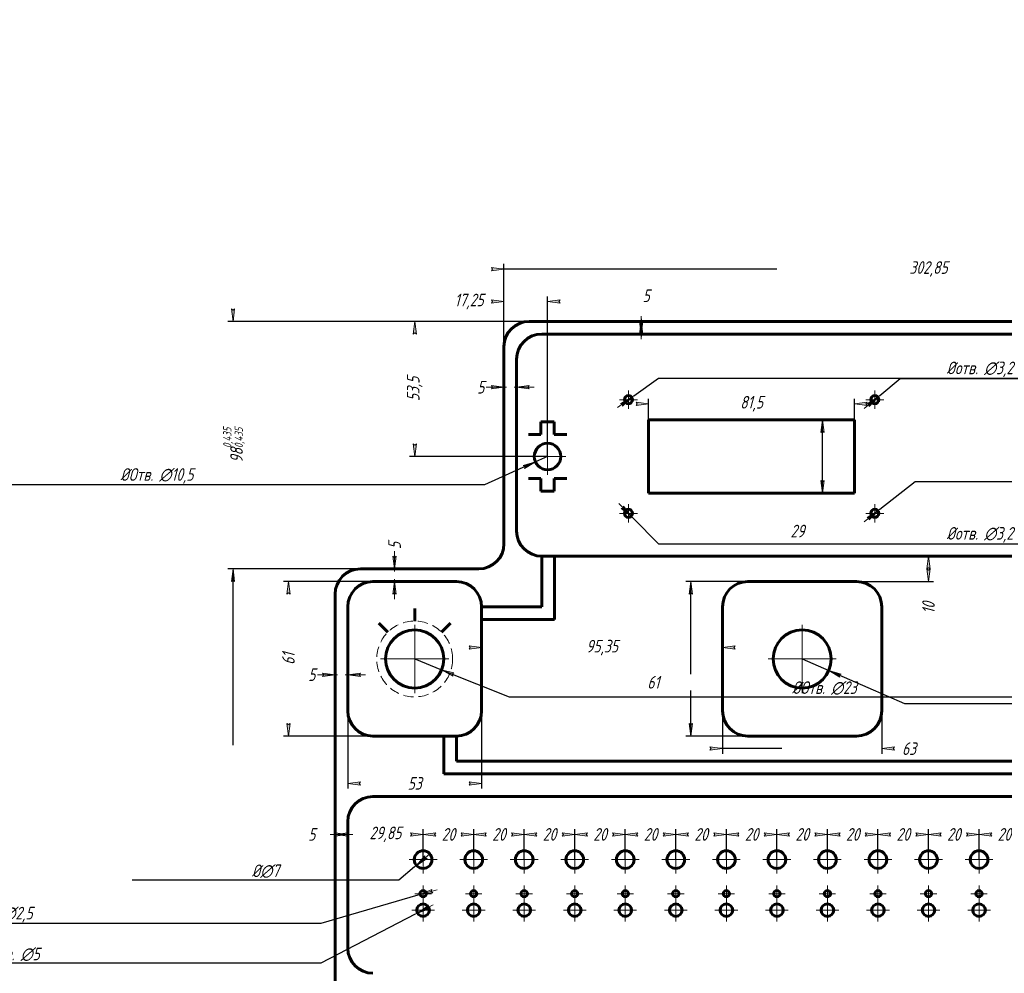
# Model space of a CAD drawing. Header units: millimetres. Extents: x 0 to 594, y 0 to 841.
# Tile 2 of 2: x 0 to 390, y 463 to 841. Entities that reach past the tile are written whole.
import ezdxf

# ---------------------------------------------------------------- set-up
doc = ezdxf.new("R2010")
doc.units = ezdxf.units.MM
for name, pattern in [('K5LT_AXLED', [19.5, 15, -1.5, 1.5, -1.5]), ('K5LT_BASIC', [0]), ('K5LT_DASHED', [6, 4, -2]), ('K5LT_THIN', [0])]:
    doc.linetypes.add(name, pattern=pattern)
doc.styles.add('KDIMTEXTSTYLE', font='GOST_AU.SHX', dxfattribs={"width": 0.96, "oblique": 15, "height": 5})
doc.dimstyles.new('KDIMSTYLE (1.00)', dxfattribs={"dimtxt": 5, "dimasz": 1, "dimexe": 2, "dimexo": 0, "dimgap": 1, "dimtad": 1, "dimtxsty": 'KDIMTEXTSTYLE', "dimsah": 1, "dimcen": 0, "dimdle": 1, "dimadec": 0, "dimazin": 0, "dimtfac": 0.667, "dimtmove": 0, "dimatfit": 3, "dimfxl": 1, "dimtvp": 1, "dimtolj": 1, "dimtzin": 0, "dimarcsym": 0})

# ---------------------------------------------------------------- blocks, each defined once
blk = doc.blocks.new('U0')
at = {"color": 150, "linetype": 'K5LT_BASIC', "lineweight": 60, "true_color": 0x0080ff}
for p, q in [((330.4112272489, 682.5701517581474), (248.9112272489, 682.5701517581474)), ((248.9112272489, 682.5701517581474), (248.9112272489, 653.5701517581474)), ((330.4112272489, 653.5701517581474), (330.4112272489, 682.5701517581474)), ((248.9112272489, 653.5701517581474), (330.4112272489, 653.5701517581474))]:
    blk.add_line(p, q, dxfattribs=at)
blk = doc.blocks.new('U2')
at = {"color": 30, "linetype": 'K5LT_AXLED', "lineweight": 18, "true_color": 0xff8000}
for q in [(240.9112272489, 694.1701517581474), (237.3112272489, 690.5701517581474), (244.5112272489, 690.5701517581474), (240.9112272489, 686.9701517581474)]:
    blk.add_line((240.9112272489, 690.5701517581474), q, dxfattribs=at)
blk = doc.blocks.new('U3')
at = {"color": 30, "linetype": 'K5LT_AXLED', "lineweight": 18, "true_color": 0xff8000}
for q in [(208.9112272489, 675.3201517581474), (201.6612272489, 668.0701517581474), (216.1612272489, 668.0701517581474), (208.9112272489, 660.8201517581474)]:
    blk.add_line((208.9112272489, 668.0701517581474), q, dxfattribs=at)
blk = doc.blocks.new('U4')
at = {"color": 30, "linetype": 'K5LT_AXLED', "lineweight": 18, "true_color": 0xff8000}
for q in [(240.9112272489, 649.1701517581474), (237.3112272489, 645.5701517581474), (244.5112272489, 645.5701517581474), (240.9112272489, 641.9701517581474)]:
    blk.add_line((240.9112272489, 645.5701517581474), q, dxfattribs=at)
blk = doc.blocks.new('U5')
at = {"color": 30, "linetype": 'K5LT_AXLED', "lineweight": 18, "true_color": 0xff8000}
for q in [(338.4112272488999, 694.1701517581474), (334.8112272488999, 690.5701517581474), (342.0112272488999, 690.5701517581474), (338.4112272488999, 686.9701517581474)]:
    blk.add_line((338.4112272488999, 690.5701517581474), q, dxfattribs=at)
blk = doc.blocks.new('U6')
at = {"color": 30, "linetype": 'K5LT_AXLED', "lineweight": 18, "true_color": 0xff8000}
for q in [(338.4112272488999, 649.1701517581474), (334.8112272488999, 645.5701517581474), (342.0112272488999, 645.5701517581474), (338.4112272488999, 641.9701517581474)]:
    blk.add_line((338.4112272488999, 645.5701517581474), q, dxfattribs=at)
blk = doc.blocks.new('U9')
at = {"color": 30, "linetype": 'K5LT_AXLED', "lineweight": 18, "true_color": 0xff8000}
for q in [(309.6612272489, 601.4254426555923), (296.1612272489, 587.9254426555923), (323.1612272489, 587.9254426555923), (309.6612272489, 574.4254426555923)]:
    blk.add_line((309.6612272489, 587.9254426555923), q, dxfattribs=at)
blk = doc.blocks.new('U10')
at = {"color": 30, "linetype": 'K5LT_AXLED', "lineweight": 18, "true_color": 0xff8000}
for q in [(156.3147387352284, 601.4254426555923), (142.8147387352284, 587.9254426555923), (169.8147387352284, 587.9254426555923), (156.3147387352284, 574.4254426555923)]:
    blk.add_line((156.3147387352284, 587.9254426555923), q, dxfattribs=at)
blk = doc.blocks.new('U15')
at = {"color": 30, "linetype": 'K5LT_AXLED', "lineweight": 18, "true_color": 0xff8000}
for q in [(379.6612272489, 513.9879966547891), (374.1612272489, 508.4879966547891), (385.1612272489, 508.4879966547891), (379.6612272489, 502.9879966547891)]:
    blk.add_line((379.6612272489, 508.4879966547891), q, dxfattribs=at)
blk = doc.blocks.new('U16')
at = {"color": 30, "linetype": 'K5LT_AXLED', "lineweight": 18, "true_color": 0xff8000}
for q in [(359.6612272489, 513.9879966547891), (354.1612272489, 508.4879966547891), (365.1612272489, 508.4879966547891), (359.6612272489, 502.9879966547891)]:
    blk.add_line((359.6612272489, 508.4879966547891), q, dxfattribs=at)
blk = doc.blocks.new('U17')
at = {"color": 30, "linetype": 'K5LT_AXLED', "lineweight": 18, "true_color": 0xff8000}
for q in [(339.6612272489, 513.9879966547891), (334.1612272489, 508.4879966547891), (345.1612272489, 508.4879966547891), (339.6612272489, 502.9879966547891)]:
    blk.add_line((339.6612272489, 508.4879966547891), q, dxfattribs=at)
blk = doc.blocks.new('U18')
at = {"color": 30, "linetype": 'K5LT_AXLED', "lineweight": 18, "true_color": 0xff8000}
for q in [(319.6612272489, 513.9879966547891), (314.1612272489, 508.4879966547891), (325.1612272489, 508.4879966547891), (319.6612272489, 502.9879966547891)]:
    blk.add_line((319.6612272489, 508.4879966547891), q, dxfattribs=at)
blk = doc.blocks.new('U19')
at = {"color": 30, "linetype": 'K5LT_AXLED', "lineweight": 18, "true_color": 0xff8000}
for q in [(299.6612272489, 513.9879966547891), (294.1612272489, 508.4879966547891), (305.1612272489, 508.4879966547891), (299.6612272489, 502.9879966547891)]:
    blk.add_line((299.6612272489, 508.4879966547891), q, dxfattribs=at)
blk = doc.blocks.new('U20')
at = {"color": 30, "linetype": 'K5LT_AXLED', "lineweight": 18, "true_color": 0xff8000}
for q in [(279.6612272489, 513.9879966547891), (274.1612272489, 508.4879966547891), (285.1612272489, 508.4879966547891), (279.6612272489, 502.9879966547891)]:
    blk.add_line((279.6612272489, 508.4879966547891), q, dxfattribs=at)
blk = doc.blocks.new('U21')
at = {"color": 30, "linetype": 'K5LT_AXLED', "lineweight": 18, "true_color": 0xff8000}
for q in [(259.6612272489, 513.9879966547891), (254.1612272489, 508.4879966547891), (265.1612272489, 508.4879966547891), (259.6612272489, 502.9879966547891)]:
    blk.add_line((259.6612272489, 508.4879966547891), q, dxfattribs=at)
blk = doc.blocks.new('U22')
at = {"color": 30, "linetype": 'K5LT_AXLED', "lineweight": 18, "true_color": 0xff8000}
for q in [(239.6612272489, 513.9879966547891), (234.1612272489, 508.4879966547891), (245.1612272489, 508.4879966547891), (239.6612272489, 502.9879966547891)]:
    blk.add_line((239.6612272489, 508.4879966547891), q, dxfattribs=at)
blk = doc.blocks.new('U23')
at = {"color": 30, "linetype": 'K5LT_AXLED', "lineweight": 18, "true_color": 0xff8000}
for q in [(219.6612272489, 513.9879966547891), (214.1612272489, 508.4879966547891), (225.1612272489, 508.4879966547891), (219.6612272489, 502.9879966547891)]:
    blk.add_line((219.6612272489, 508.4879966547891), q, dxfattribs=at)
blk = doc.blocks.new('U24')
at = {"color": 30, "linetype": 'K5LT_AXLED', "lineweight": 18, "true_color": 0xff8000}
for q in [(199.6612272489, 513.9879966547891), (194.1612272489, 508.4879966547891), (205.1612272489, 508.4879966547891), (199.6612272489, 502.9879966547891)]:
    blk.add_line((199.6612272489, 508.4879966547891), q, dxfattribs=at)
blk = doc.blocks.new('U25')
at = {"color": 30, "linetype": 'K5LT_AXLED', "lineweight": 18, "true_color": 0xff8000}
for q in [(179.6612272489, 513.9879966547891), (174.1612272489, 508.4879966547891), (185.1612272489, 508.4879966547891), (179.6612272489, 502.9879966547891)]:
    blk.add_line((179.6612272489, 508.4879966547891), q, dxfattribs=at)
blk = doc.blocks.new('U26')
at = {"color": 30, "linetype": 'K5LT_AXLED', "lineweight": 18, "true_color": 0xff8000}
for q in [(159.6612272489, 513.9879966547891), (154.1612272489, 508.4879966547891), (165.1612272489, 508.4879966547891), (159.6612272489, 502.9879966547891)]:
    blk.add_line((159.6612272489, 508.4879966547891), q, dxfattribs=at)
blk = doc.blocks.new('U27')
at = {"color": 30, "linetype": 'K5LT_AXLED', "lineweight": 18, "true_color": 0xff8000}
for q in [(156.4112272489, 494.9879966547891), (159.6612272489, 498.2379966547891), (162.9112272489, 494.9879966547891), (159.6612272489, 491.7379966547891)]:
    blk.add_line((159.6612272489, 494.9879966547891), q, dxfattribs=at)
blk = doc.blocks.new('U28')
at = {"color": 30, "linetype": 'K5LT_AXLED', "lineweight": 18, "true_color": 0xff8000}
for q in [(159.6612272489, 492.9879966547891), (155.1612272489, 488.4879966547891), (164.1612272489, 488.4879966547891), (159.6612272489, 483.9879966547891)]:
    blk.add_line((159.6612272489, 488.4879966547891), q, dxfattribs=at)
blk = doc.blocks.new('U29')
at = {"color": 30, "linetype": 'K5LT_AXLED', "lineweight": 18, "true_color": 0xff8000}
for q in [(176.4112272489, 494.9879966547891), (179.6612272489, 498.2379966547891), (182.9112272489, 494.9879966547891), (179.6612272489, 491.7379966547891)]:
    blk.add_line((179.6612272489, 494.9879966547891), q, dxfattribs=at)
blk = doc.blocks.new('U30')
at = {"color": 30, "linetype": 'K5LT_AXLED', "lineweight": 18, "true_color": 0xff8000}
for q in [(179.6612272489, 492.9879966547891), (175.1612272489, 488.4879966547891), (184.1612272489, 488.4879966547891), (179.6612272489, 483.9879966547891)]:
    blk.add_line((179.6612272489, 488.4879966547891), q, dxfattribs=at)
blk = doc.blocks.new('U31')
at = {"color": 30, "linetype": 'K5LT_AXLED', "lineweight": 18, "true_color": 0xff8000}
for q in [(196.4112272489, 494.9879966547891), (199.6612272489, 498.2379966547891), (202.9112272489, 494.9879966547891), (199.6612272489, 491.7379966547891)]:
    blk.add_line((199.6612272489, 494.9879966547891), q, dxfattribs=at)
blk = doc.blocks.new('U32')
at = {"color": 30, "linetype": 'K5LT_AXLED', "lineweight": 18, "true_color": 0xff8000}
for q in [(199.6612272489, 492.9879966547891), (195.1612272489, 488.4879966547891), (204.1612272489, 488.4879966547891), (199.6612272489, 483.9879966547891)]:
    blk.add_line((199.6612272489, 488.4879966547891), q, dxfattribs=at)
blk = doc.blocks.new('U33')
at = {"color": 30, "linetype": 'K5LT_AXLED', "lineweight": 18, "true_color": 0xff8000}
for q in [(216.4112272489, 494.9879966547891), (219.6612272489, 498.2379966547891), (222.9112272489, 494.9879966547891), (219.6612272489, 491.7379966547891)]:
    blk.add_line((219.6612272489, 494.9879966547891), q, dxfattribs=at)
blk = doc.blocks.new('U34')
at = {"color": 30, "linetype": 'K5LT_AXLED', "lineweight": 18, "true_color": 0xff8000}
for q in [(219.6612272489, 492.9879966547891), (215.1612272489, 488.4879966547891), (224.1612272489, 488.4879966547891), (219.6612272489, 483.9879966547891)]:
    blk.add_line((219.6612272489, 488.4879966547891), q, dxfattribs=at)
blk = doc.blocks.new('U35')
at = {"color": 30, "linetype": 'K5LT_AXLED', "lineweight": 18, "true_color": 0xff8000}
for q in [(236.4112272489, 494.9879966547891), (239.6612272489, 498.2379966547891), (242.9112272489, 494.9879966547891), (239.6612272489, 491.7379966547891)]:
    blk.add_line((239.6612272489, 494.9879966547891), q, dxfattribs=at)
blk = doc.blocks.new('U36')
at = {"color": 30, "linetype": 'K5LT_AXLED', "lineweight": 18, "true_color": 0xff8000}
for q in [(239.6612272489, 492.9879966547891), (235.1612272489, 488.4879966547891), (244.1612272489, 488.4879966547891), (239.6612272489, 483.9879966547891)]:
    blk.add_line((239.6612272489, 488.4879966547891), q, dxfattribs=at)
blk = doc.blocks.new('U37')
at = {"color": 30, "linetype": 'K5LT_AXLED', "lineweight": 18, "true_color": 0xff8000}
for q in [(256.4112272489, 494.9879966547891), (259.6612272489, 498.2379966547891), (262.9112272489, 494.9879966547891), (259.6612272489, 491.7379966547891)]:
    blk.add_line((259.6612272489, 494.9879966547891), q, dxfattribs=at)
blk = doc.blocks.new('U38')
at = {"color": 30, "linetype": 'K5LT_AXLED', "lineweight": 18, "true_color": 0xff8000}
for q in [(259.6612272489, 492.9879966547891), (255.1612272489, 488.4879966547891), (264.1612272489, 488.4879966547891), (259.6612272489, 483.9879966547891)]:
    blk.add_line((259.6612272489, 488.4879966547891), q, dxfattribs=at)
blk = doc.blocks.new('U39')
at = {"color": 30, "linetype": 'K5LT_AXLED', "lineweight": 18, "true_color": 0xff8000}
for q in [(276.4112272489, 494.9879966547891), (279.6612272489, 498.2379966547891), (282.9112272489, 494.9879966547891), (279.6612272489, 491.7379966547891)]:
    blk.add_line((279.6612272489, 494.9879966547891), q, dxfattribs=at)
blk = doc.blocks.new('U40')
at = {"color": 30, "linetype": 'K5LT_AXLED', "lineweight": 18, "true_color": 0xff8000}
for q in [(279.6612272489, 492.9879966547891), (275.1612272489, 488.4879966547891), (284.1612272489, 488.4879966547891), (279.6612272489, 483.9879966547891)]:
    blk.add_line((279.6612272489, 488.4879966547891), q, dxfattribs=at)
blk = doc.blocks.new('U41')
at = {"color": 30, "linetype": 'K5LT_AXLED', "lineweight": 18, "true_color": 0xff8000}
for q in [(296.4112272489, 494.9879966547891), (299.6612272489, 498.2379966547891), (302.9112272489, 494.9879966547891), (299.6612272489, 491.7379966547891)]:
    blk.add_line((299.6612272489, 494.9879966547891), q, dxfattribs=at)
blk = doc.blocks.new('U42')
at = {"color": 30, "linetype": 'K5LT_AXLED', "lineweight": 18, "true_color": 0xff8000}
for q in [(299.6612272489, 492.9879966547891), (295.1612272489, 488.4879966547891), (304.1612272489, 488.4879966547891), (299.6612272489, 483.9879966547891)]:
    blk.add_line((299.6612272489, 488.4879966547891), q, dxfattribs=at)
blk = doc.blocks.new('U43')
at = {"color": 30, "linetype": 'K5LT_AXLED', "lineweight": 18, "true_color": 0xff8000}
for q in [(316.4112272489, 494.9879966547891), (319.6612272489, 498.2379966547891), (322.9112272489, 494.9879966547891), (319.6612272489, 491.7379966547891)]:
    blk.add_line((319.6612272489, 494.9879966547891), q, dxfattribs=at)
blk = doc.blocks.new('U44')
at = {"color": 30, "linetype": 'K5LT_AXLED', "lineweight": 18, "true_color": 0xff8000}
for q in [(319.6612272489, 492.9879966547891), (315.1612272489, 488.4879966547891), (324.1612272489, 488.4879966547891), (319.6612272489, 483.9879966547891)]:
    blk.add_line((319.6612272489, 488.4879966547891), q, dxfattribs=at)
blk = doc.blocks.new('U45')
at = {"color": 30, "linetype": 'K5LT_AXLED', "lineweight": 18, "true_color": 0xff8000}
for q in [(336.4112272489, 494.9879966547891), (339.6612272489, 498.2379966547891), (342.9112272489, 494.9879966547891), (339.6612272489, 491.7379966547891)]:
    blk.add_line((339.6612272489, 494.9879966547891), q, dxfattribs=at)
blk = doc.blocks.new('U46')
at = {"color": 30, "linetype": 'K5LT_AXLED', "lineweight": 18, "true_color": 0xff8000}
for q in [(339.6612272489, 492.9879966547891), (335.1612272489, 488.4879966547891), (344.1612272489, 488.4879966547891), (339.6612272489, 483.9879966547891)]:
    blk.add_line((339.6612272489, 488.4879966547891), q, dxfattribs=at)
blk = doc.blocks.new('U47')
at = {"color": 30, "linetype": 'K5LT_AXLED', "lineweight": 18, "true_color": 0xff8000}
for q in [(356.4112272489, 494.9879966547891), (359.6612272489, 498.2379966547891), (362.9112272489, 494.9879966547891), (359.6612272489, 491.7379966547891)]:
    blk.add_line((359.6612272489, 494.9879966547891), q, dxfattribs=at)
blk = doc.blocks.new('U48')
at = {"color": 30, "linetype": 'K5LT_AXLED', "lineweight": 18, "true_color": 0xff8000}
for q in [(359.6612272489, 492.9879966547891), (355.1612272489, 488.4879966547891), (364.1612272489, 488.4879966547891), (359.6612272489, 483.9879966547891)]:
    blk.add_line((359.6612272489, 488.4879966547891), q, dxfattribs=at)
blk = doc.blocks.new('U49')
at = {"color": 30, "linetype": 'K5LT_AXLED', "lineweight": 18, "true_color": 0xff8000}
for q in [(376.4112272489, 494.9879966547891), (379.6612272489, 498.2379966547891), (382.9112272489, 494.9879966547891), (379.6612272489, 491.7379966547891)]:
    blk.add_line((379.6612272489, 494.9879966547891), q, dxfattribs=at)
blk = doc.blocks.new('U50')
at = {"color": 30, "linetype": 'K5LT_AXLED', "lineweight": 18, "true_color": 0xff8000}
for q in [(379.6612272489, 492.9879966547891), (375.1612272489, 488.4879966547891), (384.1612272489, 488.4879966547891), (379.6612272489, 483.9879966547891)]:
    blk.add_line((379.6612272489, 488.4879966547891), q, dxfattribs=at)
blk = doc.blocks.new('KDIMARROW_01')
blk.add_hatch(color=0).paths.add_polyline_path([(-5, -0.6582624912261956), (0, 0), (-5, 0.658262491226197), (-4.5, 6e-16)])
at = {"color": 0, "linetype": 'K5LT_THIN', "lineweight": 18}
for p, q in [((-4.5, 6e-16), (-5, 0.658262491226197)), ((-5, 0.658262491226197), (0, 0)), ((0, 0), (-5, -0.6582624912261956)), ((-5, -0.6582624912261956), (-4.5, 6e-16)), ((0, 0), (-1, 0))]:
    blk.add_line(p, q, dxfattribs=at)
blk = doc.blocks.new('KDIMARROW_02')
blk.add_hatch(color=0).paths.add_polyline_path([(4.5, -6e-16), (5, 0.6582624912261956), (0, 0), (5, -0.658262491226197)])
at = {"color": 0, "linetype": 'K5LT_THIN', "lineweight": 18}
for p, q in [((0, 0), (-1, 0)), ((5, 0.6582624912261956), (0, 0)), ((0, 0), (5, -0.658262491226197)), ((0, 0), (7, -9e-16)), ((4.5, -6e-16), (5, 0.6582624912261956)), ((5, -0.658262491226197), (4.5, -6e-16))]:
    blk.add_line(p, q, dxfattribs=at)

msp = doc.modelspace()

# ---------------------------------------------------------------- linework, layer by layer
at = {"color": 150, "linetype": 'K5LT_BASIC', "lineweight": 60, "true_color": 0x0080ff}
for p, q in [((201.6612272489, 721.5701517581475), (484.5112272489, 721.5701517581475)), ((206.6612272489, 716.5701517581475), (479.5112272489, 716.5701517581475)), ((191.6612272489, 633.5701517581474), (191.6612272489, 711.5701517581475)), ((196.6612272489, 706.5701517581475), (196.6612272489, 638.5701517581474)), ((206.3057587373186, 676.7709456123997), (206.3057587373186, 681.7709456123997)), ((206.3057587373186, 681.7709456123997), (211.5166957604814, 681.7709456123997)), ((211.5166957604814, 681.7709456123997), (211.5166957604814, 676.7709456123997)), ((201.3057587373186, 676.7709456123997), (206.3057587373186, 676.7709456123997)), ((211.5166957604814, 676.7709456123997), (216.5166957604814, 676.7709456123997)), ((201.3057587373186, 659.3693579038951), (206.3057587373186, 659.3693579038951)), ((206.3057587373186, 659.3693579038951), (206.3057587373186, 654.3693579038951)), ((211.5166957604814, 654.3693579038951), (211.5166957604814, 659.3693579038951)), ((211.5166957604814, 659.3693579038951), (216.5166957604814, 659.3693579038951)), ((206.3057587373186, 654.3693579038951), (211.5166957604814, 654.3693579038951)), ((206.6612272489, 628.5701517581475), (479.5112272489, 628.5701517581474)), ((206.6612272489, 628.5701517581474), (206.6612272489, 608.5701517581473)), ((211.6612272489, 603.5701517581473), (211.6612272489, 628.5701517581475)), ((134.8147387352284, 623.5701517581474), (181.6612272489, 623.5701517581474)), ((139.8147387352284, 618.5701517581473), (172.8143461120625, 618.5701517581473)), ((288.1612272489, 618.5701517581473), (331.1612272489, 618.5701517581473)), ((124.8147387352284, 317.5701517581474), (124.8147387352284, 613.5701517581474)), ((129.8147387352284, 567.4254426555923), (129.8147387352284, 608.5701517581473)), ((156.3147387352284, 602.9254426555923), (156.3147387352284, 607.9254426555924)), ((182.8143461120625, 608.5701517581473), (182.8143461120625, 567.4254426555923)), ((206.6612272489, 608.5701517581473), (182.8143461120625, 608.5701517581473)), ((278.1612272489, 567.4254426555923), (278.1612272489, 608.5701517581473)), ((341.1612272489, 608.5701517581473), (341.1612272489, 567.4254426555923)), ((142.1726031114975, 602.0675782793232), (145.7081370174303, 598.5320443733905)), ((170.4568743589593, 602.0675782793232), (166.9213404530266, 598.5320443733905)), ((182.8143461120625, 603.5701517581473), (211.6612272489, 603.5701517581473)), ((172.8143461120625, 557.4254426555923), (139.8147387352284, 557.4254426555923)), ((167.8143461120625, 557.4254426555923), (167.8143461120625, 542.4254426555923)), ((172.8143461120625, 557.4254426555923), (172.8143461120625, 547.4254426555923)), ((331.1612272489, 557.4254426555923), (288.1612272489, 557.4254426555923)), ((172.8143461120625, 547.4254426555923), (446.5112272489, 547.4254426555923)), ((167.8143461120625, 542.4254426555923), (451.5112272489, 542.4254426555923)), ((479.5112272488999, 533.487996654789), (139.8147387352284, 533.4879966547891)), ((129.8147387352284, 513.4879966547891), (129.8147387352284, 523.4879966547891)), ((129.8147387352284, 513.4879966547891), (129.8147387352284, 473.4879966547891))]:
    msp.add_line(p, q, dxfattribs=at)
for centre, radius in [((240.9112272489, 690.5701517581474), 1.6), ((338.4112272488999, 690.5701517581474), 1.6), ((208.9112272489, 668.0701517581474), 5.25), ((240.9112272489, 645.5701517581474), 1.6), ((338.4112272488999, 645.5701517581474), 1.6), ((156.3147387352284, 587.9254426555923), 11.5), ((309.6612272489, 587.9254426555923), 11.5), ((159.6612272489, 508.4879966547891), 3.5), ((179.6612272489, 508.4879966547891), 3.5), ((199.6612272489, 508.4879966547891), 3.5), ((219.6612272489, 508.4879966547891), 3.5), ((239.6612272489, 508.4879966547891), 3.5), ((259.6612272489, 508.4879966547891), 3.5), ((279.6612272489, 508.4879966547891), 3.5), ((299.6612272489, 508.4879966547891), 3.5), ((319.6612272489, 508.4879966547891), 3.5), ((339.6612272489, 508.4879966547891), 3.5), ((359.6612272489, 508.4879966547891), 3.5), ((379.6612272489, 508.4879966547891), 3.5), ((159.6612272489, 494.9879966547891), 1.25), ((179.6612272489, 494.9879966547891), 1.25), ((199.6612272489, 494.9879966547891), 1.25), ((219.6612272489, 494.9879966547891), 1.25), ((239.6612272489, 494.9879966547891), 1.25), ((259.6612272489, 494.9879966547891), 1.25), ((279.6612272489, 494.9879966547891), 1.25), ((299.6612272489, 494.9879966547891), 1.25), ((319.6612272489, 494.9879966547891), 1.25), ((339.6612272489, 494.9879966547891), 1.25), ((359.6612272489, 494.9879966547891), 1.25), ((379.6612272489, 494.9879966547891), 1.25), ((159.6612272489, 488.4879966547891), 2.5), ((179.6612272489, 488.4879966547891), 2.5), ((199.6612272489, 488.4879966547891), 2.5), ((219.6612272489, 488.4879966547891), 2.5), ((239.6612272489, 488.4879966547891), 2.5), ((259.6612272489, 488.4879966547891), 2.5), ((279.6612272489, 488.4879966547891), 2.5), ((299.6612272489, 488.4879966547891), 2.5), ((319.6612272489, 488.4879966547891), 2.5), ((339.6612272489, 488.4879966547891), 2.5), ((359.6612272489, 488.4879966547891), 2.5), ((379.6612272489, 488.4879966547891), 2.5)]:
    msp.add_circle(centre, radius, dxfattribs=at)
at = {"color": 7, "linetype": 'K5LT_DASHED', "lineweight": 18}
msp.add_circle((156.3147387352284, 587.9254426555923), 15, dxfattribs=at)
at = {"color": 150, "linetype": 'K5LT_BASIC', "lineweight": 60, "true_color": 0x0080ff}
for centre, start, end in [((201.6612272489, 711.5701517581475), 90, 180), ((206.6612272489, 706.5701517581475), 90, 180), ((206.6612272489, 638.5701517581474), 180, 270), ((181.6612272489, 633.5701517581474), 270, 0), ((134.8147387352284, 613.5701517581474), 90, 180), ((139.8147387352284, 608.5701517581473), 90, 180), ((172.8143461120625, 608.5701517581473), 0, 90), ((288.1612272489, 608.5701517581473), 90, 180), ((331.1612272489, 608.5701517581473), 0, 90), ((139.8147387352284, 567.4254426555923), 180, 270), ((172.8143461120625, 567.4254426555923), 270, 0), ((288.1612272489, 567.4254426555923), 180, 270), ((331.1612272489, 567.4254426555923), 270, 0), ((139.8147387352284, 523.4879966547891), 90, 180), ((139.8147387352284, 473.4879966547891), 180, 270)]:
    msp.add_arc(centre, 10, start, end, dxfattribs=at)

# ---------------------------------------------------------------- block references
for name in ['U2', 'U5', 'U0', 'U3', 'U4', 'U6', 'U10', 'U9', 'U26', 'U25', 'U24', 'U23', 'U22', 'U21', 'U20', 'U19', 'U18', 'U17', 'U16', 'U15', 'U27', 'U29', 'U31', 'U33', 'U35', 'U37', 'U39', 'U41', 'U43', 'U45', 'U47', 'U49', 'U28', 'U30', 'U32', 'U34', 'U36', 'U38', 'U40', 'U42', 'U44', 'U46', 'U48', 'U50']:
    msp.add_blockref(name, (0, 0))

# ---------------------------------------------------------------- dimensions: what is measured, and where the dimension line sits
at = {"color": 7}
for base, p1, p2, location, override in [((191.6612272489, 742.2999735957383), (494.5112272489, 711.5701517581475), (191.6612272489, 711.5701517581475), (359.6612272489, 742.2999735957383), {"dimexo": 0, "dimpost": '\\H5.0;\\W0.965;\\Q15;<>', "dimblk1": 'KDIMARROW_01', "dimblk2": 'KDIMARROW_01', "dimse1": 0, "dimse2": 0, "dimclrt": 7, "dimtolj": 1}), ((191.6612272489, 729.4481400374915), (208.9112272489, 668.0701517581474), (191.6612272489, 711.5701517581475), (177.8617487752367, 729.4481400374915), {"dimexo": 0, "dimpost": '\\H5.0;\\W0.965;\\Q15;<>', "dimblk1": 'KDIMARROW_01', "dimblk2": 'KDIMARROW_01', "dimse1": 0, "dimse2": 0, "dimclrt": 7, "dimtolj": 1}), ((196.6612272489, 695.497779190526), (191.6612272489, 711.5701517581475), (196.6612272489, 706.5701517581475), (182.4283106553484, 695.497779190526), {"dimexo": 0, "dimpost": '\\H5.0;\\W0.965;\\Q15;<>', "dimblk1": 'KDIMARROW_02', "dimblk2": 'KDIMARROW_02', "dimse1": 0, "dimse2": 0, "dimclrt": 7, "dimtolj": 1}), ((248.9112272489, 688.9701517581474), (330.4112272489, 682.5701517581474), (248.9112272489, 682.5701517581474), (289.6612272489, 688.9701517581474), {"dimexo": 0, "dimpost": '\\H5.0;\\W0.965;\\Q15;<>', "dimblk1": 'KDIMARROW_01', "dimblk2": 'KDIMARROW_01', "dimse1": 0, "dimse2": 0, "dimclrt": 7, "dimtolj": 1}), ((129.8147387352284, 581.7058127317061), (124.8147387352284, 613.5701517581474), (129.8147387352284, 567.4254426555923), (115.5818221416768, 581.7058127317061), {"dimexo": 0, "dimpost": '\\H5.0;\\W0.965;\\Q15;<>', "dimblk1": 'KDIMARROW_02', "dimblk2": 'KDIMARROW_02', "dimse1": 0, "dimse2": 0, "dimclrt": 7, "dimtolj": 1}), ((124.8147387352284, 518.4879966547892), (129.8147387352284, 518.4879966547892), (124.8147387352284, 613.5701517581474), (115.5818221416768, 518.4879966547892), {"dimexo": 0, "dimpost": '\\H5.0;\\W0.965;\\Q15;<>', "dimblk1": 'KDIMARROW_02', "dimblk2": 'KDIMARROW_02', "dimse1": 0, "dimse2": 0, "dimclrt": 7, "dimtolj": 1}), ((182.8143461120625, 592.4179131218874), (278.1612272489, 608.5701517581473), (182.8143461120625, 608.5701517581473), (230.4877866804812, 592.4179131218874), {"dimexo": 0, "dimpost": '\\H5.0;\\W0.965;\\Q15;<>', "dimblk1": 'KDIMARROW_01', "dimblk2": 'KDIMARROW_01', "dimse1": 0, "dimse2": 0, "dimclrt": 7, "dimtolj": 1}), ((182.8143461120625, 538.6753961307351), (129.8147387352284, 567.4254426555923), (182.8143461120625, 567.4254426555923), (156.3145424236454, 538.6753961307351), {"dimexo": 0, "dimpost": '\\H5.0;\\W0.965;\\Q15;<>', "dimblk1": 'KDIMARROW_01', "dimblk2": 'KDIMARROW_01', "dimse1": 0, "dimse2": 0, "dimclrt": 7, "dimtolj": 1}), ((278.1612272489, 552.4254426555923), (341.1612272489, 567.4254426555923), (278.1612272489, 567.4254426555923), (351.9554978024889, 552.4254426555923), {"dimexo": 0, "dimpost": '\\H5.0;\\W0.965;\\Q15;<>', "dimblk1": 'KDIMARROW_01', "dimblk2": 'KDIMARROW_01', "dimse1": 0, "dimse2": 0, "dimclrt": 7, "dimtolj": 1}), ((129.8147387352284, 518.4879966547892), (159.6612272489, 508.4879966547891), (129.8147387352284, 513.4879966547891), (144.7379829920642, 518.4879966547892), {"dimexo": 0, "dimpost": '\\H5.0;\\W0.965;\\Q15;<>', "dimblk1": 'KDIMARROW_01', "dimblk2": 'KDIMARROW_01', "dimse1": 0, "dimse2": 0, "dimclrt": 7, "dimtolj": 1}), ((159.6612272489, 518.4879966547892), (179.6612272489, 508.4879966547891), (159.6612272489, 508.4879966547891), (169.6612272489, 518.4879966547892), {"dimexo": 0, "dimpost": '\\H5.0;\\W0.965;\\Q15;<>', "dimblk1": 'KDIMARROW_01', "dimblk2": 'KDIMARROW_01', "dimse1": 0, "dimse2": 0, "dimclrt": 7, "dimtolj": 1}), ((179.6612272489, 518.4879966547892), (199.6612272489, 508.4879966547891), (179.6612272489, 508.4879966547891), (189.6612272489, 518.4879966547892), {"dimexo": 0, "dimpost": '\\H5.0;\\W0.965;\\Q15;<>', "dimblk1": 'KDIMARROW_01', "dimblk2": 'KDIMARROW_01', "dimse1": 0, "dimse2": 0, "dimclrt": 7, "dimtolj": 1}), ((199.6612272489, 518.4879966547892), (219.6612272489, 508.4879966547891), (199.6612272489, 508.4879966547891), (209.6612272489, 518.4879966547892), {"dimexo": 0, "dimpost": '\\H5.0;\\W0.965;\\Q15;<>', "dimblk1": 'KDIMARROW_01', "dimblk2": 'KDIMARROW_01', "dimse1": 0, "dimse2": 0, "dimclrt": 7, "dimtolj": 1}), ((219.6612272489, 518.4879966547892), (239.6612272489, 508.4879966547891), (219.6612272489, 508.4879966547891), (229.6612272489, 518.4879966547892), {"dimexo": 0, "dimpost": '\\H5.0;\\W0.965;\\Q15;<>', "dimblk1": 'KDIMARROW_01', "dimblk2": 'KDIMARROW_01', "dimse1": 0, "dimse2": 0, "dimclrt": 7, "dimtolj": 1}), ((239.6612272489, 518.4879966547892), (259.6612272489, 508.4879966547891), (239.6612272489, 508.4879966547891), (249.6612272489, 518.4879966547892), {"dimexo": 0, "dimpost": '\\H5.0;\\W0.965;\\Q15;<>', "dimblk1": 'KDIMARROW_01', "dimblk2": 'KDIMARROW_01', "dimse1": 0, "dimse2": 0, "dimclrt": 7, "dimtolj": 1}), ((259.6612272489, 518.4879966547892), (279.6612272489, 508.4879966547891), (259.6612272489, 508.4879966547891), (269.6612272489, 518.4879966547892), {"dimexo": 0, "dimpost": '\\H5.0;\\W0.965;\\Q15;<>', "dimblk1": 'KDIMARROW_01', "dimblk2": 'KDIMARROW_01', "dimse1": 0, "dimse2": 0, "dimclrt": 7, "dimtolj": 1}), ((279.6612272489, 518.4879966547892), (299.6612272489, 508.4879966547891), (279.6612272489, 508.4879966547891), (289.6612272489, 518.4879966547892), {"dimexo": 0, "dimpost": '\\H5.0;\\W0.965;\\Q15;<>', "dimblk1": 'KDIMARROW_01', "dimblk2": 'KDIMARROW_01', "dimse1": 0, "dimse2": 0, "dimclrt": 7, "dimtolj": 1}), ((299.6612272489, 518.4879966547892), (319.6612272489, 508.4879966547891), (299.6612272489, 508.4879966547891), (309.6612272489, 518.4879966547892), {"dimexo": 0, "dimpost": '\\H5.0;\\W0.965;\\Q15;<>', "dimblk1": 'KDIMARROW_01', "dimblk2": 'KDIMARROW_01', "dimse1": 0, "dimse2": 0, "dimclrt": 7, "dimtolj": 1}), ((319.6612272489, 518.4879966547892), (339.6612272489, 508.4879966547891), (319.6612272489, 508.4879966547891), (329.6612272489, 518.4879966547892), {"dimexo": 0, "dimpost": '\\H5.0;\\W0.965;\\Q15;<>', "dimblk1": 'KDIMARROW_01', "dimblk2": 'KDIMARROW_01', "dimse1": 0, "dimse2": 0, "dimclrt": 7, "dimtolj": 1}), ((339.6612272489, 518.4879966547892), (359.6612272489, 508.4879966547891), (339.6612272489, 508.4879966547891), (349.6612272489, 518.4879966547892), {"dimexo": 0, "dimpost": '\\H5.0;\\W0.965;\\Q15;<>', "dimblk1": 'KDIMARROW_01', "dimblk2": 'KDIMARROW_01', "dimse1": 0, "dimse2": 0, "dimclrt": 7, "dimtolj": 1}), ((359.6612272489, 518.4879966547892), (379.6612272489, 508.4879966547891), (359.6612272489, 508.4879966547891), (369.6612272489, 518.4879966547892), {"dimexo": 0, "dimpost": '\\H5.0;\\W0.965;\\Q15;<>', "dimblk1": 'KDIMARROW_01', "dimblk2": 'KDIMARROW_01', "dimse1": 0, "dimse2": 0, "dimclrt": 7, "dimtolj": 1}), ((379.6612272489, 518.4879966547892), (399.6612272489, 508.4879966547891), (379.6612272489, 508.4879966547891), (389.6612272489, 518.4879966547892), {"dimexo": 0, "dimpost": '\\H5.0;\\W0.965;\\Q15;<>', "dimblk1": 'KDIMARROW_01', "dimblk2": 'KDIMARROW_01', "dimse1": 0, "dimse2": 0, "dimclrt": 7, "dimtolj": 1})]:
    msp.add_linear_dim(base=base, p1=p1, p2=p2, location=location, dimstyle='KDIMSTYLE (1.00)', override=override, dxfattribs=at).render()
for base, p1, p2, location, override in [((245.9163841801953, 716.5701517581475), (201.6612272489, 721.5701517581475), (206.6612272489, 716.5701517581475), (247.9163841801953, 731.7201517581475), {"dimexo": 0, "dimtoh": 1, "dimpost": '\\H5.0;\\W0.965;\\Q15;<>', "dimblk1": 'KDIMARROW_02', "dimblk2": 'KDIMARROW_02', "dimse1": 0, "dimse2": 0, "dimclrt": 7, "dimtmove": 1, "dimtolj": 1}), ((84.41673061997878, 623.5701517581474), (201.6612272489, 721.5701517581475), (134.8147387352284, 623.5701517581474), (84.41673061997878, 672.5701517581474), {"dimexo": 0, "dimpost": '\\H5.0;\\W0.965;\\Q15;<>\\H0.65x;\\S0,435^ 0,435;\\H1.5x;', "dimblk1": 'KDIMARROW_01', "dimblk2": 'KDIMARROW_01', "dimse1": 0, "dimse2": 0, "dimclrt": 7, "dimtolj": 1}), ((156.3145424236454, 721.5701517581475), (208.9112272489, 668.0701517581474), (201.6612272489, 721.5701517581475), (156.3145424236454, 694.8201517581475), {"dimexo": 0, "dimpost": '\\H5.0;\\W0.965;\\Q15;<>', "dimblk1": 'KDIMARROW_01', "dimblk2": 'KDIMARROW_01', "dimse1": 0, "dimse2": 0, "dimclrt": 7, "dimtolj": 1}), ((317.7149763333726, 682.5701517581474), (330.4112272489, 653.5701517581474), (330.4112272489, 682.5701517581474), (307.8095598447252, 638.5701517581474), {"dimexo": 0, "dimtoh": 1, "dimpost": '\\H5.0;\\W0.965;\\Q15;<>', "dimblk1": 'KDIMARROW_01', "dimblk2": 'KDIMARROW_01', "dimse1": 0, "dimse2": 0, "dimclrt": 7, "dimtmove": 1, "dimtolj": 1}), ((148.3612985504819, 623.5701517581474), (139.8147387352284, 618.5701517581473), (134.8147387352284, 623.5701517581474), (148.3612985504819, 632.8030683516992), {"dimexo": 0, "dimpost": '\\H5.0;\\W0.965;\\Q15;<>', "dimblk1": 'KDIMARROW_02', "dimblk2": 'KDIMARROW_02', "dimse1": 0, "dimse2": 0, "dimclrt": 7, "dimtolj": 1}), ((359.6612272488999, 628.5701517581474), (331.1612272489, 618.5701517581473), (479.5112272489, 628.5701517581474), (359.6612272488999, 608.1466102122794), {"dimexo": 0, "dimpost": '\\H5.0;\\W0.965;\\Q15;<>', "dimblk1": 'KDIMARROW_01', "dimblk2": 'KDIMARROW_01', "dimse1": 0, "dimse2": 0, "dimclrt": 7, "dimtolj": 1}), ((84.41673061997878, 623.5701517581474), (134.8147387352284, 307.5701517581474), (134.8147387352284, 623.5701517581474), (84.41673061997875, 438.5701517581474), {"dimexo": 0, "dimpost": '\\H5.0;\\W0.965;\\Q15;<>\\H0.65x;\\S0,7^ 0,7;\\H1.5x;', "dimblk1": 'KDIMARROW_01', "dimblk2": 'KDIMARROW_01', "dimse1": 0, "dimse2": 0, "dimclrt": 7, "dimtolj": 1})]:
    msp.add_linear_dim(base=base, p1=p1, p2=p2, angle=90, location=location, dimstyle='KDIMSTYLE (1.00)', override=override, dxfattribs=at).render()
for center, radius, location, override in [((240.9112272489, 690.5701517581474), 1.5999999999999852, (252.7739820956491, 699.0685884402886), {"dimtih": 1, "dimtoh": 1, "dimpost": '\\H5.0;\\W0.965;\\Q15;\\Q15;отв. \\H5.0;\\W0.965;\\Q15;∅<>', "dimblk1": 'KDIMARROW_02', "dimblk2": 'KDIMARROW_02', "dimclrt": 7, "dimtmove": 1, "dimatfit": 2, "dimtolj": 1}), ((338.4112272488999, 690.5701517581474), 1.6000000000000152, (348.4257694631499, 698.9252125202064), {"dimtih": 1, "dimtoh": 1, "dimpost": '\\H5.0;\\W0.965;\\Q15;\\Q15;отв. \\H5.0;\\W0.965;\\Q15;∅<>', "dimblk1": 'KDIMARROW_02', "dimblk2": 'KDIMARROW_02', "dimclrt": 7, "dimtmove": 1, "dimatfit": 2, "dimtolj": 1}), ((208.91122724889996, 668.0701517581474), 5.2499999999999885, (183.9076311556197, 656.8693579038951), {"dimtih": 1, "dimtoh": 1, "dimpost": '\\H5.0;\\W0.965;\\Q15;\\Q15;Отв. \\H5.0;\\W0.965;\\Q15;∅<>', "dimblk1": 'KDIMARROW_01', "dimblk2": 'KDIMARROW_01', "dimclrt": 7, "dimtmove": 1, "dimatfit": 2, "dimtolj": 1}), ((338.4112272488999, 645.5701517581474), 1.6000000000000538, (354.3853920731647, 658.2383605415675), {"dimtih": 1, "dimtoh": 1, "dimpost": '\\H5.0;\\W0.965;\\Q15;\\Q15;отв. \\H5.0;\\W0.965;\\Q15;∅<>', "dimblk1": 'KDIMARROW_02', "dimblk2": 'KDIMARROW_02', "dimclrt": 7, "dimtmove": 1, "dimatfit": 2, "dimtolj": 1}), ((240.9112272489, 645.5701517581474), 1.6000000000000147, (252.7739820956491, 633.5701517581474), {"dimtih": 1, "dimtoh": 1, "dimpost": '\\H5.0;\\W0.965;\\Q15;\\Q15;отв. \\H5.0;\\W0.965;\\Q15;∅<>', "dimblk1": 'KDIMARROW_02', "dimblk2": 'KDIMARROW_02', "dimclrt": 7, "dimtmove": 1, "dimatfit": 2, "dimtolj": 1}), ((156.31473873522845, 587.9254426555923), 11.499999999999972, (193.6612272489, 572.9254426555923), {"dimtih": 1, "dimtoh": 1, "dimpost": '\\H5.0;\\W0.965;\\Q15;\\Q15;Отв. \\H5.0;\\W0.965;\\Q15;∅<>', "dimblk1": 'KDIMARROW_01', "dimblk2": 'KDIMARROW_01', "dimclrt": 7, "dimtmove": 1, "dimatfit": 2, "dimtolj": 1}), ((309.6612272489, 587.9254426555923), 11.499999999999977, (350.2012272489, 570.322849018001), {"dimtih": 1, "dimtoh": 1, "dimpost": '\\H5.0;\\W0.965;\\Q15;\\Q15;отв. \\H5.0;\\W0.965;\\Q15;∅<>', "dimblk1": 'KDIMARROW_01', "dimblk2": 'KDIMARROW_01', "dimclrt": 7, "dimtmove": 1, "dimatfit": 2, "dimtolj": 1}), ((159.6612272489, 508.4879966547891), 3.500000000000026, (150.0641281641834, 500.4035877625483), {"dimtih": 1, "dimtoh": 1, "dimpost": '\\H5.0;\\W0.965;\\Q15;∅<>', "dimblk1": 'KDIMARROW_02', "dimblk2": 'KDIMARROW_02', "dimclrt": 7, "dimtmove": 1, "dimatfit": 2, "dimtolj": 1}), ((159.6612272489, 494.9879966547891), 1.2500000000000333, (119.1159637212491, 483.2454962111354), {"dimtih": 1, "dimtoh": 1, "dimpost": '\\H5.0;\\W0.965;\\Q15;\\Q15;отв. \\H5.0;\\W0.965;\\Q15;∅<>', "dimblk1": 'KDIMARROW_02', "dimblk2": 'KDIMARROW_02', "dimclrt": 7, "dimtmove": 1, "dimatfit": 2, "dimtolj": 1}), ((159.6612272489, 488.4879966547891), 2.5000000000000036, (119.1159637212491, 467.4869884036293), {"dimtih": 1, "dimtoh": 1, "dimpost": '\\H5.0;\\W0.965;\\Q15;\\Q15;отв. \\H5.0;\\W0.965;\\Q15;∅<>', "dimblk1": 'KDIMARROW_02', "dimblk2": 'KDIMARROW_02', "dimclrt": 7, "dimtmove": 1, "dimatfit": 2, "dimtolj": 1})]:
    msp.add_diameter_dim(center=center, radius=radius, location=location, dimstyle='KDIMSTYLE (1.00)', override=override, dxfattribs=at).render()
for base, p1, p2, location, override in [((106.3467800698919, 618.5701517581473), (139.8147387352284, 557.4254426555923), (139.8147387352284, 618.5701517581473), (106.3467800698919, 587.9977972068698), {"dimexo": 0, "dimblk1": 'KDIMARROW_01', "dimblk2": 'KDIMARROW_01', "dimse1": 0, "dimse2": 0, "dimclrt": 7, "dimtolj": 1}), ((265.6246522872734, 618.5701517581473), (288.1612272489, 557.4254426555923), (288.1612272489, 618.5701517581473), (250.7739820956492, 578.6876363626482), {"dimexo": 0, "dimtoh": 1, "dimblk1": 'KDIMARROW_01', "dimblk2": 'KDIMARROW_01', "dimse1": 0, "dimse2": 0, "dimclrt": 7, "dimtmove": 1, "dimtolj": 1})]:
    msp.add_linear_dim(base=base, p1=p1, p2=p2, angle=90, location=location, text='\\H5.0;\\W0.965;\\Q15;\\H5.0;\\W0.965;\\Q15;\\Q15;61', dimstyle='KDIMSTYLE (1.00)', override=override, dxfattribs=at).render()

doc.saveas('drawing.dxf')
